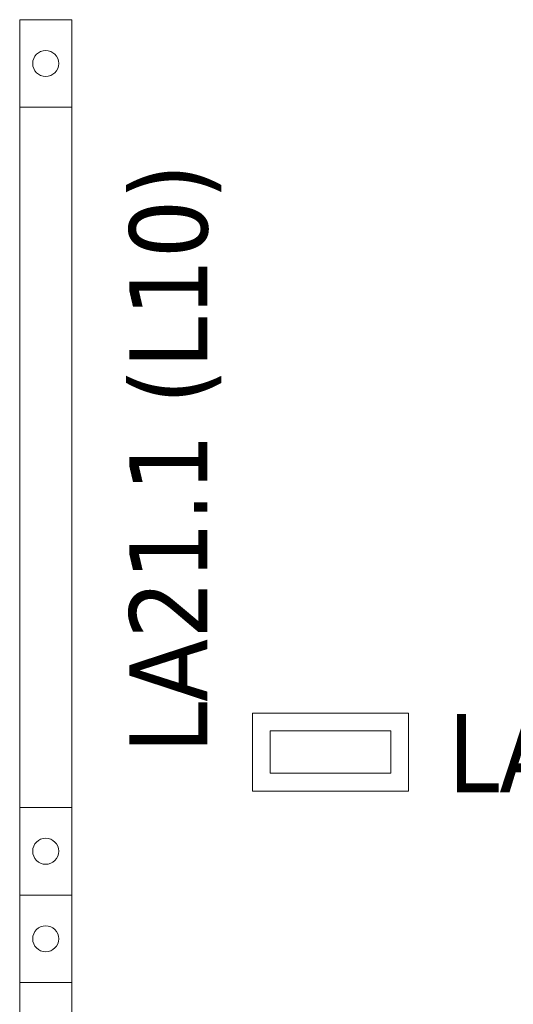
# Model space of a CAD drawing. Header units: metres. Extents: x 391.1 to 427.5, y 12.8 to 28.4.
# Tile 228 of 234: x 412.8 to 413.7, y 19.3 to 21.2. Entities that reach past the tile are written whole.
import ezdxf

# ---------------------------------------------------------------- set-up
doc = ezdxf.new("R2010")
doc.units = ezdxf.units.M
for name, color, linetype, lineweight in [('A-DETL-GENF-OTLN', 7, 'Continuous', 18), ('E-LITE-____-IDEN', 7, 'Continuous', 30), ('E-LITE-EQPM-IDEN', 7, 'Continuous', 30)]:
    doc.layers.add(name, color=color, linetype=linetype, lineweight=lineweight)
doc.styles.add('Tahoma_4', font='tahoma.ttf', dxfattribs={"height": 0.15})

# ---------------------------------------------------------------- blocks, each defined once
blk = doc.blocks.new('ZYR_06_03 Emer Sostre Rect - 01 Emergencia Superficie 01-829055-03_ENLLUMENAT_P0A')
at = {"layer": 'A-DETL-GENF-OTLN', "color": 6, "true_color": 0xff00ff}
for p, q in [((-0.15, 0.075), (0.15, 0.075)), ((-0.15, -0.075), (-0.15, 0.075)), ((0.15, 0.075), (0.15, -0.075)), ((-0.1157, 0.0407), (0.1157, 0.0407)), ((-0.1157, -0.0407), (-0.1157, 0.0407)), ((0.1157, 0.0407), (0.1157, -0.0407)), ((0.1157, -0.0407), (-0.1157, -0.0407)), ((0.15, -0.075), (-0.15, -0.075))]:
    blk.add_line(p, q, dxfattribs=at)
blk = doc.blocks.new('ZYR_06_02_05 LLuminària Suspesa - L10-850708-03_ENLLUMENAT_P0A')
at = {"layer": 'A-DETL-GENF-OTLN', "color": 92, "true_color": 0x00c400}
for p, q in [((-0.84, 0.05), (0.84, 0.05)), ((-0.84, -0.05), (-0.84, 0.05)), ((-0.672, 0.05), (-0.672, -0.05)), ((0.672, 0.05), (0.672, -0.05)), ((0.84, 0.05), (0.84, -0.05)), ((0.84, -0.05), (-0.84, -0.05))]:
    blk.add_line(p, q, dxfattribs=at)
for centre in [(-0.756, 0), (0.756, 0)]:
    blk.add_circle(centre, 0.025, dxfattribs=at)

msp = doc.modelspace()

# ---------------------------------------------------------------- block references
at = {"layer": 'A-DETL-GENF-OTLN', "color": 92, "true_color": 0x00c400, "rotation": 269.9999999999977}
for p in [(412.8392, 20.3493), (412.8392, 18.6693)]:
    msp.add_blockref('ZYR_06_02_05 LLuminària Suspesa - L10-850708-03_ENLLUMENAT_P0A', p, dxfattribs=at)
at = {"layer": 'A-DETL-GENF-OTLN', "color": 6, "true_color": 0xff00ff}
msp.add_blockref('ZYR_06_03 Emer Sostre Rect - 01 Emergencia Superficie 01-829055-03_ENLLUMENAT_P0A', (413.3861, 19.7836), dxfattribs=at)

# ---------------------------------------------------------------- texts
at = {"layer": 'E-LITE-____-IDEN', "insert": (413.6117, 19.8566), "char_height": 0.15, "width": 0.533122, "attachment_point": 1, "style": 'Tahoma_4', "bg_fill": 3, "box_fill_scale": 1.25, "bg_fill_color": 256, "bg_fill_true_color": 13158600, "bg_fill_transparency": 0}
msp.add_mtext('LA22', dxfattribs=at)
at = {"layer": 'E-LITE-EQPM-IDEN', "insert": (412.9997, 19.7813), "char_height": 0.15, "width": 1.382911, "attachment_point": 1, "rotation": 90, "style": 'Tahoma_4'}
msp.add_mtext('LA21.1 (L10)', dxfattribs=at)

doc.saveas('drawing.dxf')
